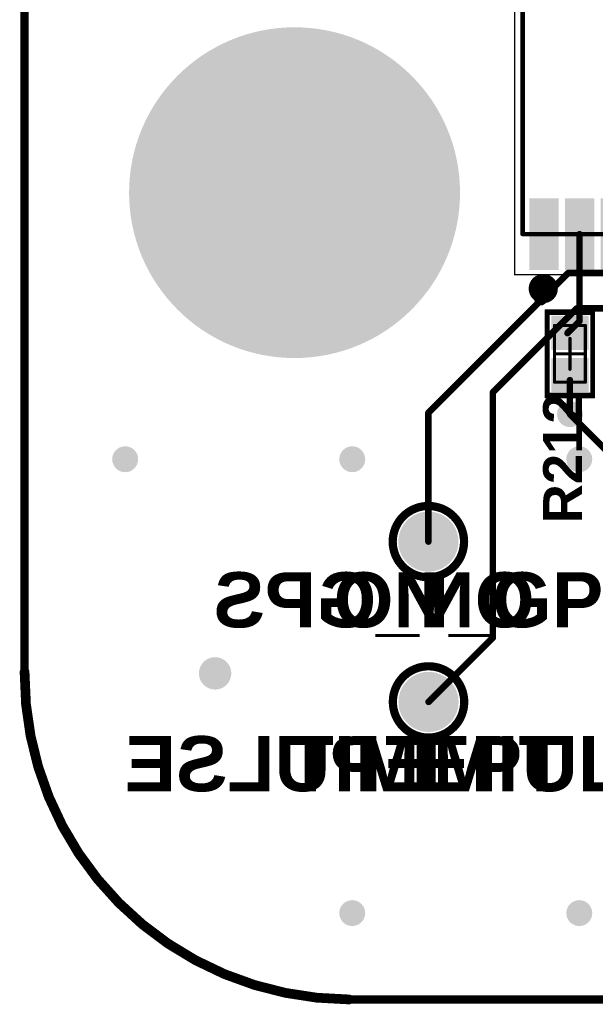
# Model space of a CAD drawing. Header units: inches. Extents: x -60 to 68, y -60 to 60.
# Tile 1 of 78: x -60 to -42, y -60 to -30. Entities that reach past the tile are written whole.
import ezdxf

# ---------------------------------------------------------------- set-up
doc = ezdxf.new("R2010")
doc.units = ezdxf.units.IN
for name, color, linetype in [('Bottom Copper', 5, 'Continuous'), ('Bottom Mask', 6, 'Continuous'), ('Bottom Overlay', 54, 'Continuous'), ('Keep-Out Layer', 6, 'Continuous'), ('Mechanical 13', 56, 'Continuous'), ('Mechanical 15', 56, 'Continuous'), ('Multi-Layer', 9, 'Continuous'), ('Pad Holes', 156, 'Continuous'), ('PENTA', 56, 'Continuous'), ('Top Copper', 1, 'Continuous'), ('Top Mask', 216, 'Continuous'), ('Top Overlay', 2, 'Continuous'), ('Top Paste', 8, 'Continuous'), ('Via Holes', 16, 'Continuous')]:
    doc.layers.add(name, color=color, linetype=linetype)
doc.styles.add('Arial_Bold', font='txt', dxfattribs={"height": 0.2})

# ---------------------------------------------------------------- blocks, each defined once
blk = doc.blocks.new('TEST_POINT_TH_42')
at = {"layer": 'Bottom Copper'}
h = blk.add_hatch(color=5, dxfattribs=at)
edge = h.paths.add_edge_path()
edge.add_arc((0, 0), 0.8249996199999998, 0, 360)
at = {"layer": 'Bottom Mask'}
h = blk.add_hatch(color=6, dxfattribs=at)
edge = h.paths.add_edge_path()
edge.add_arc((0, 0), 0.92659962, 0, 360)
at = {"layer": 'Multi-Layer'}
h = blk.add_hatch(color=9, dxfattribs=at)
edge = h.paths.add_edge_path()
edge.add_arc((0, 0), 0.8249996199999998, 0, 360)
at = {"layer": 'Pad Holes'}
h = blk.add_hatch(color=7, dxfattribs=at)
edge = h.paths.add_edge_path()
edge.add_arc((0, 0), 0.499999, 0, 360)
at = {"layer": 'Top Copper'}
h = blk.add_hatch(color=1, dxfattribs=at)
edge = h.paths.add_edge_path()
edge.add_arc((0, 0), 0.8249996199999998, 0, 360)
at = {"layer": 'Top Mask'}
h = blk.add_hatch(color=216, dxfattribs=at)
edge = h.paths.add_edge_path()
edge.add_arc((0, 0), 0.92659962, 0, 360)
at = {"layer": 'Bottom Overlay'}
for points in [[(1.10000034, 0, 0.254, 0.254, 1), (-1.10000034, 0, 0.254, 0.254, 1)], [(-1.16350034, 0, 0.127, 0.127, 1), (-1.03650034, 0, 0.127, 0.127, 1)], [(1.03650034, 0, 0.127, 0.127, 1), (1.16350034, 0, 0.127, 0.127, 1)]]:
    blk.add_lwpolyline(points, format="xyseb", close=True, dxfattribs=at)
at = {"layer": 'Top Overlay'}
for points in [[(1.10000034, 0, 0.254, 0.254, 1), (-1.10000034, 0, 0.254, 0.254, 1)], [(-1.16350034, 0, 0.127, 0.127, 1), (-1.03650034, 0, 0.127, 0.127, 1)], [(1.03650034, 0, 0.127, 0.127, 1), (1.16350034, 0, 0.127, 0.127, 1)]]:
    blk.add_lwpolyline(points, format="xyseb", close=True, dxfattribs=at)
at = {"layer": 'Bottom Overlay', "style": 'Arial_Bold', "text_generation_flag": 2}
blk.add_text('ON_GPS', height=1.69999914, rotation=360, dxfattribs=at).set_placement((3.2728281, -2.64569956))
blk = doc.blocks.new('TEST_POINT_TH_43')
at = {"layer": 'Bottom Copper'}
h = blk.add_hatch(color=5, dxfattribs=at)
edge = h.paths.add_edge_path()
edge.add_arc((0, 0), 0.8249996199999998, 0, 360)
at = {"layer": 'Bottom Mask'}
h = blk.add_hatch(color=6, dxfattribs=at)
edge = h.paths.add_edge_path()
edge.add_arc((0, 0), 0.92659962, 0, 360)
at = {"layer": 'Multi-Layer'}
h = blk.add_hatch(color=9, dxfattribs=at)
edge = h.paths.add_edge_path()
edge.add_arc((0, 0), 0.8249996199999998, 0, 360)
at = {"layer": 'Pad Holes'}
h = blk.add_hatch(color=7, dxfattribs=at)
edge = h.paths.add_edge_path()
edge.add_arc((0, 0), 0.499999, 0, 360)
at = {"layer": 'Top Copper'}
h = blk.add_hatch(color=1, dxfattribs=at)
edge = h.paths.add_edge_path()
edge.add_arc((0, 0), 0.8249996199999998, 0, 360)
at = {"layer": 'Top Mask'}
h = blk.add_hatch(color=216, dxfattribs=at)
edge = h.paths.add_edge_path()
edge.add_arc((0, 0), 0.92659962, 0, 360)
at = {"layer": 'Bottom Overlay'}
for points in [[(1.10000034, 0, 0.254, 0.254, 1), (-1.10000034, 0, 0.254, 0.254, 1)], [(-1.16350034, 0, 0.127, 0.127, 1), (-1.03650034, 0, 0.127, 0.127, 1)], [(1.03650034, 0, 0.127, 0.127, 1), (1.16350034, 0, 0.127, 0.127, 1)]]:
    blk.add_lwpolyline(points, format="xyseb", close=True, dxfattribs=at)
at = {"layer": 'Top Overlay'}
for points in [[(1.10000034, 0, 0.254, 0.254, 1), (-1.10000034, 0, 0.254, 0.254, 1)], [(-1.16350034, 0, 0.127, 0.127, 1), (-1.03650034, 0, 0.127, 0.127, 1)], [(1.03650034, 0, 0.127, 0.127, 1), (1.16350034, 0, 0.127, 0.127, 1)]]:
    blk.add_lwpolyline(points, format="xyseb", close=True, dxfattribs=at)
at = {"layer": 'Bottom Overlay', "style": 'Arial_Bold', "text_generation_flag": 2}
blk.add_text('TIMEPULSE', height=1.69999914, rotation=90, dxfattribs=at).set_placement((2.75580348, 4.22239948))
blk = doc.blocks.new('RES0603_53')
at = {"layer": 'Top Copper'}
for points in [[(-1.07499912, -0.47500286), (-1.07499912, 0.4749977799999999), (-0.2249982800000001, 0.4749977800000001), (-0.2249982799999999, -0.4750028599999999)], [(0.2249982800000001, -0.47500286), (0.2249982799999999, 0.4749977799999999), (1.07499912, 0.4749977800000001), (1.07499912, -0.4750028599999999)]]:
    blk.add_hatch(color=1, dxfattribs=at).paths.add_polyline_path(points)
at = {"layer": 'Top Mask'}
for points in [[(-1.17659912, -0.57660286), (-1.17659912, 0.57659778), (-0.1233982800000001, 0.5765977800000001), (-0.1233982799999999, -0.5766028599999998)], [(0.1233982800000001, -0.57660286), (0.1233982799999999, 0.57659778), (1.17659912, 0.5765977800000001), (1.17659912, -0.5766028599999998)]]:
    blk.add_hatch(color=216, dxfattribs=at).paths.add_polyline_path(points)
at = {"layer": 'Top Paste'}
for points in [[(-1.07499912, -0.47500286), (-1.07499912, 0.4749977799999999), (-0.2249982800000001, 0.4749977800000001), (-0.2249982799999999, -0.4750028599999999)], [(0.2249982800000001, -0.47500286), (0.2249982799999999, 0.4749977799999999), (1.07499912, 0.4749977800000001), (1.07499912, -0.4750028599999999)]]:
    blk.add_hatch(color=8, dxfattribs=at).paths.add_polyline_path(points)
at = {"layer": 'Mechanical 13'}
for points in [[(-0.87499952, -0.47500286, 0.0999998, 0.0999998, 0), (-0.8750020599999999, 0.47500032, 0.0999998, 0.0999998, 0)], [(0.87499952, 0.47500032, 0.0999998, 0.0999998, 0), (-0.8750020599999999, 0.47500032, 0.0999998, 0.0999998, 0)], [(0.8749969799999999, -0.47500286, 0.0999998, 0.0999998, 0), (0.87499952, 0.47500032, 0.0999998, 0.0999998, 0)], [(0.8749969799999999, -0.47500286, 0.0999998, 0.0999998, 0), (-0.87499952, -0.47500286, 0.0999998, 0.0999998, 0)]]:
    blk.add_lwpolyline(points, format="xyseb", dxfattribs=at)
for points in [[(-0.90000074, 0.47500032, 0.0499999, 0.0499999, 1), (-0.85000338, 0.47500032, 0.0499999, 0.0499999, 1)], [(-0.90000074, 0.47500032, 0.0499999, 0.0499999, 1), (-0.85000338, 0.47500032, 0.0499999, 0.0499999, 1)], [(0.8500008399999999, 0.47500032, 0.0499999, 0.0499999, 1), (0.8999982, 0.47500032, 0.0499999, 0.0499999, 1)], [(0.8500008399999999, 0.47500032, 0.0499999, 0.0499999, 1), (0.8999982, 0.47500032, 0.0499999, 0.0499999, 1)], [(-0.8999982, -0.47500286, 0.0499999, 0.0499999, 1), (-0.8500008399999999, -0.47500286, 0.0499999, 0.0499999, 1)], [(-0.8999982, -0.47500286, 0.0499999, 0.0499999, 1), (-0.8500008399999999, -0.47500286, 0.0499999, 0.0499999, 1)], [(0.8499983, -0.47500286, 0.0499999, 0.0499999, 1), (0.8999956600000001, -0.47500286, 0.0499999, 0.0499999, 1)], [(0.8499983, -0.47500286, 0.0499999, 0.0499999, 1), (0.8999956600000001, -0.47500286, 0.0499999, 0.0499999, 1)]]:
    blk.add_lwpolyline(points, format="xyseb", close=True, dxfattribs=at)
at = {"layer": 'Mechanical 15'}
for points in [[(-1.35000238, -0.7499985, 0.0499999, 0.0499999, 0), (-1.35000238, 0.75000104, 0.0499999, 0.0499999, 0)], [(1.34999984, 0.75000104, 0.0499999, 0.0499999, 0), (-1.35000238, 0.75000104, 0.0499999, 0.0499999, 0)], [(1.34999984, -0.7499985, 0.0499999, 0.0499999, 0), (1.34999984, 0.75000104, 0.0499999, 0.0499999, 0)], [(0, -0.47500032, 0.0999998, 0.0999998, 0), (0, 0.47500032, 0.0999998, 0.0999998, 0)], [(0.47499778, 0, 0.0999998, 0.0999998, 0), (-0.47500032, 0, 0.0999998, 0.0999998, 0)], [(1.34999984, -0.7499985, 0.0499999, 0.0499999, 0), (-1.35000238, -0.7499985, 0.0499999, 0.0499999, 0)]]:
    blk.add_lwpolyline(points, format="xyseb", dxfattribs=at)
for points in [[(-1.36250172, 0.75000104, 0.02499868, 0.02499868, 1), (-1.33750304, 0.75000104, 0.02499868, 0.02499868, 1)], [(-1.36250172, 0.75000104, 0.02499868, 0.02499868, 1), (-1.33750304, 0.75000104, 0.02499868, 0.02499868, 1)], [(1.3375005, 0.75000104, 0.02499868, 0.02499868, 1), (1.36249918, 0.75000104, 0.02499868, 0.02499868, 1)], [(1.3375005, 0.75000104, 0.02499868, 0.02499868, 1), (1.36249918, 0.75000104, 0.02499868, 0.02499868, 1)], [(-0.02499868, 0.47500032, 0.0499999, 0.0499999, 1), (0.02499868, 0.47500032, 0.0499999, 0.0499999, 1)], [(-0.499999, 0, 0.0499999, 0.0499999, 1), (-0.4500016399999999, 0, 0.0499999, 0.0499999, 1)], [(0.4499991, 0, 0.0499999, 0.0499999, 1), (0.49999646, 0, 0.0499999, 0.0499999, 1)], [(-0.02499868, -0.47500032, 0.0499999, 0.0499999, 1), (0.02499868, -0.47500032, 0.0499999, 0.0499999, 1)], [(-1.36250172, -0.7499985, 0.02499868, 0.02499868, 1), (-1.33750304, -0.7499985, 0.02499868, 0.02499868, 1)], [(-1.36250172, -0.7499985, 0.02499868, 0.02499868, 1), (-1.33750304, -0.7499985, 0.02499868, 0.02499868, 1)], [(1.3375005, -0.7499985, 0.02499868, 0.02499868, 1), (1.36249918, -0.7499985, 0.02499868, 0.02499868, 1)], [(1.3375005, -0.7499985, 0.02499868, 0.02499868, 1), (1.36249918, -0.7499985, 0.02499868, 0.02499868, 1)]]:
    blk.add_lwpolyline(points, format="xyseb", close=True, dxfattribs=at)
at = {"layer": 'Top Overlay'}
for points in [[(-1.27, -0.7000011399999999, 0.1499997, 0.1499997, 0), (-1.26999746, 0.7000036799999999, 0.1499997, 0.1499997, 0)], [(1.27, 0.6999985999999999, 0.1499997, 0.1499997, 0), (-1.26999746, 0.7000036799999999, 0.1499997, 0.1499997, 0)], [(1.27, -0.7000011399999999, 0.1499997, 0.1499997, 0), (1.27, 0.6999985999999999, 0.1499997, 0.1499997, 0)], [(1.27, -0.7000011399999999, 0.1499997, 0.1499997, 0), (-1.27, -0.7000011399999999, 0.1499997, 0.1499997, 0)]]:
    blk.add_lwpolyline(points, format="xyseb", dxfattribs=at)
for points in [[(-1.30749802, 0.7000036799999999, 0.07499858, 0.07499858, 1), (-1.2324969, 0.7000036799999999, 0.07499858, 0.07499858, 1)], [(-1.30749802, 0.7000036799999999, 0.07499858, 0.07499858, 1), (-1.2324969, 0.7000036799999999, 0.07499858, 0.07499858, 1)], [(1.23249944, 0.6999985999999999, 0.07499858, 0.07499858, 1), (1.30750056, 0.6999985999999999, 0.07499858, 0.07499858, 1)], [(1.23249944, 0.6999985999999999, 0.07499858, 0.07499858, 1), (1.30750056, 0.6999985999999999, 0.07499858, 0.07499858, 1)], [(-1.30750056, -0.7000011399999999, 0.07499858, 0.07499858, 1), (-1.23249944, -0.7000011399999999, 0.07499858, 0.07499858, 1)], [(-1.30750056, -0.7000011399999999, 0.07499858, 0.07499858, 1), (-1.23249944, -0.7000011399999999, 0.07499858, 0.07499858, 1)], [(1.23249944, -0.7000011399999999, 0.07499858, 0.07499858, 1), (1.30750056, -0.7000011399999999, 0.07499858, 0.07499858, 1)], [(1.23249944, -0.7000011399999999, 0.07499858, 0.07499858, 1), (1.30750056, -0.7000011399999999, 0.07499858, 0.07499858, 1)]]:
    blk.add_lwpolyline(points, format="xyseb", close=True, dxfattribs=at)
blk = doc.blocks.new('XCVR_SIM28ML_GPS_M______57')
at = {"layer": 'Top Copper'}
for points in [[(-5.850001, 4.74999939), (-3.84999992, 4.74999939), (-3.84999992, 4.04999825), (-5.850001, 4.04999825)], [(5.850001, 4.04999825), (3.84999992, 4.04999825), (3.84999992, 4.74999939), (5.850001, 4.74999939)], [(-5.850003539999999, 3.65000159), (-3.85000246, 3.65000159), (-3.85000246, 2.95000045), (-5.850003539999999, 2.95000045)], [(5.850001, 2.95000045), (3.84999992, 2.95000045), (3.84999992, 3.65000159), (5.850001, 3.65000159)], [(-5.850001, 2.55000125), (-3.84999992, 2.55000125), (-3.84999992, 1.85000011), (-5.850001, 1.85000011)], [(5.850001, 1.85000011), (3.84999992, 1.85000011), (3.84999992, 2.55000125), (5.850001, 2.55000125)], [(-5.850003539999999, 1.44999837), (-3.85000246, 1.44999837), (-3.85000246, 0.74999723), (-5.850003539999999, 0.74999723)], [(5.850001, 0.7499997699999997), (3.84999992, 0.7499997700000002), (3.84999992, 1.45000091), (5.850001, 1.45000091)], [(-5.850001, 0.35000057), (-3.84999992, 0.35000057), (-3.84999992, -0.35000057), (-5.850001, -0.35000057)], [(5.850001, -0.3500005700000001), (3.84999992, -0.3500005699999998), (3.84999992, 0.3500005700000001), (5.850001, 0.3500005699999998)], [(-5.850003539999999, -0.74999723), (-3.85000246, -0.74999723), (-3.85000246, -1.44999837), (-5.850003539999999, -1.44999837)], [(5.850001, -1.45000091), (3.84999992, -1.45000091), (3.84999992, -0.7499997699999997), (5.850001, -0.7499997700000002)], [(-5.850001, -1.85000011), (-3.84999992, -1.85000011), (-3.84999992, -2.55000125), (-5.850001, -2.55000125)], [(5.850001, -2.55000125), (3.84999992, -2.55000125), (3.84999992, -1.85000011), (5.850001, -1.85000011)], [(-5.850003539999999, -2.95000045), (-3.85000246, -2.95000045), (-3.85000246, -3.65000159), (-5.850003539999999, -3.65000159)], [(5.850001, -3.65000159), (3.84999992, -3.65000159), (3.84999992, -2.95000045), (5.850001, -2.95000045)], [(-5.850001, -4.04999825), (-3.84999992, -4.04999825), (-3.84999992, -4.74999939), (-5.850001, -4.74999939)], [(5.850001, -4.74999939), (3.84999992, -4.74999939), (3.84999992, -4.04999825), (5.850001, -4.04999825)]]:
    blk.add_hatch(color=1, dxfattribs=at).paths.add_polyline_path(points)
at = {"layer": 'Top Mask'}
for points in [[(-5.951600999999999, 4.85159939), (-3.74839992, 4.85159939), (-3.74839992, 3.94839825), (-5.951600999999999, 3.94839825)], [(5.951600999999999, 3.94839825), (3.74839992, 3.94839825), (3.74839992, 4.85159939), (5.951600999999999, 4.85159939)], [(-5.95160354, 3.751601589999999), (-3.74840246, 3.751601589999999), (-3.74840246, 2.84840045), (-5.95160354, 2.84840045)], [(5.951600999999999, 2.84840045), (3.74839992, 2.84840045), (3.74839992, 3.751601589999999), (5.951600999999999, 3.751601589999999)], [(-5.951600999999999, 2.65160125), (-3.74839992, 2.65160125), (-3.74839992, 1.74840011), (-5.951600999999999, 1.74840011)], [(5.951600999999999, 1.74840011), (3.74839992, 1.74840011), (3.74839992, 2.65160125), (5.951600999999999, 2.65160125)], [(-5.95160354, 1.55159837), (-3.74840246, 1.55159837), (-3.74840246, 0.6483972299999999), (-5.95160354, 0.6483972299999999)], [(5.951600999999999, 0.6483997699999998), (3.74839992, 0.6483997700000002), (3.74839992, 1.55160091), (5.951600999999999, 1.55160091)], [(-5.951600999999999, 0.45160057), (-3.74839992, 0.45160057), (-3.74839992, -0.45160057), (-5.951600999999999, -0.45160057)], [(5.951600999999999, -0.4516005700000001), (3.74839992, -0.4516005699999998), (3.74839992, 0.4516005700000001), (5.951600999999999, 0.4516005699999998)], [(-5.95160354, -0.6483972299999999), (-3.74840246, -0.6483972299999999), (-3.74840246, -1.55159837), (-5.95160354, -1.55159837)], [(5.951600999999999, -1.55160091), (3.74839992, -1.55160091), (3.74839992, -0.6483997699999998), (5.951600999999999, -0.6483997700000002)], [(-5.951600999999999, -1.74840011), (-3.74839992, -1.74840011), (-3.74839992, -2.65160125), (-5.951600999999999, -2.65160125)], [(5.951600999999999, -2.65160125), (3.74839992, -2.65160125), (3.74839992, -1.74840011), (5.951600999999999, -1.74840011)], [(-5.95160354, -2.84840045), (-3.74840246, -2.84840045), (-3.74840246, -3.751601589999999), (-5.95160354, -3.751601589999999)], [(5.951600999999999, -3.751601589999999), (3.74839992, -3.751601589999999), (3.74839992, -2.84840045), (5.951600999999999, -2.84840045)], [(-5.951600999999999, -3.94839825), (-3.74839992, -3.94839825), (-3.74839992, -4.85159939), (-5.951600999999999, -4.85159939)], [(5.951600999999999, -4.85159939), (3.74839992, -4.85159939), (3.74839992, -3.94839825), (5.951600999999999, -3.94839825)]]:
    blk.add_hatch(color=216, dxfattribs=at).paths.add_polyline_path(points)
at = {"layer": 'Top Paste'}
for points in [[(-5.850001, 4.74999939), (-3.84999992, 4.74999939), (-3.84999992, 4.04999825), (-5.850001, 4.04999825)], [(5.850001, 4.04999825), (3.84999992, 4.04999825), (3.84999992, 4.74999939), (5.850001, 4.74999939)], [(-5.850003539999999, 3.65000159), (-3.85000246, 3.65000159), (-3.85000246, 2.95000045), (-5.850003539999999, 2.95000045)], [(5.850001, 2.95000045), (3.84999992, 2.95000045), (3.84999992, 3.65000159), (5.850001, 3.65000159)], [(-5.850001, 2.55000125), (-3.84999992, 2.55000125), (-3.84999992, 1.85000011), (-5.850001, 1.85000011)], [(5.850001, 1.85000011), (3.84999992, 1.85000011), (3.84999992, 2.55000125), (5.850001, 2.55000125)], [(-5.850003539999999, 1.44999837), (-3.85000246, 1.44999837), (-3.85000246, 0.74999723), (-5.850003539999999, 0.74999723)], [(5.850001, 0.7499997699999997), (3.84999992, 0.7499997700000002), (3.84999992, 1.45000091), (5.850001, 1.45000091)], [(-5.850001, 0.35000057), (-3.84999992, 0.35000057), (-3.84999992, -0.35000057), (-5.850001, -0.35000057)], [(5.850001, -0.3500005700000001), (3.84999992, -0.3500005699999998), (3.84999992, 0.3500005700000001), (5.850001, 0.3500005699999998)], [(-5.850003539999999, -0.74999723), (-3.85000246, -0.74999723), (-3.85000246, -1.44999837), (-5.850003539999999, -1.44999837)], [(5.850001, -1.45000091), (3.84999992, -1.45000091), (3.84999992, -0.7499997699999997), (5.850001, -0.7499997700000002)], [(-5.850001, -1.85000011), (-3.84999992, -1.85000011), (-3.84999992, -2.55000125), (-5.850001, -2.55000125)], [(5.850001, -2.55000125), (3.84999992, -2.55000125), (3.84999992, -1.85000011), (5.850001, -1.85000011)], [(-5.850003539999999, -2.95000045), (-3.85000246, -2.95000045), (-3.85000246, -3.65000159), (-5.850003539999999, -3.65000159)], [(5.850001, -3.65000159), (3.84999992, -3.65000159), (3.84999992, -2.95000045), (5.850001, -2.95000045)], [(-5.850001, -4.04999825), (-3.84999992, -4.04999825), (-3.84999992, -4.74999939), (-5.850001, -4.74999939)], [(5.850001, -4.74999939), (3.84999992, -4.74999939), (3.84999992, -4.04999825), (5.850001, -4.04999825)]]:
    blk.add_hatch(color=8, dxfattribs=at).paths.add_polyline_path(points)
at = {"layer": 'Mechanical 13'}
for points in [[(-4.85000046, 5.050000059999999, 0.127, 0.127, 0), (4.85000046, 5.050000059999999, 0.127, 0.127, 0)], [(-4.85000046, 5.050000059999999, 0.127, 0.127, 0), (-4.85000046, -5.050000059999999, 0.127, 0.127, 0)], [(4.85000046, 5.050000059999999, 0.127, 0.127, 0), (4.85000046, -5.050000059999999, 0.127, 0.127, 0)], [(-4.85000046, -5.050000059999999, 0.127, 0.127, 0), (4.85000046, -5.050000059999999, 0.127, 0.127, 0)]]:
    blk.add_lwpolyline(points, format="xyseb", dxfattribs=at)
for points in [[(-4.88175046, 5.050000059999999, 0.0635, 0.0635, 1), (-4.81825046, 5.050000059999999, 0.0635, 0.0635, 1)], [(-4.88175046, 5.050000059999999, 0.0635, 0.0635, 1), (-4.81825046, 5.050000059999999, 0.0635, 0.0635, 1)], [(4.81825046, 5.050000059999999, 0.0635, 0.0635, 1), (4.88175046, 5.050000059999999, 0.0635, 0.0635, 1)], [(4.81825046, 5.050000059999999, 0.0635, 0.0635, 1), (4.88175046, 5.050000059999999, 0.0635, 0.0635, 1)], [(-6.7499992, 4.50000116, 0.1999996, 0.1999996, 1), (-6.949998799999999, 4.50000116, 0.1999996, 0.1999996, 1)], [(-6.9999987, 4.50000116, 0.0999998, 0.0999998, 1), (-6.899998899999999, 4.50000116, 0.0999998, 0.0999998, 1)], [(-6.7999991, 4.50000116, 0.0999998, 0.0999998, 1), (-6.6999993, 4.50000116, 0.0999998, 0.0999998, 1)], [(-4.88175046, -5.050000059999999, 0.0635, 0.0635, 1), (-4.81825046, -5.050000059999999, 0.0635, 0.0635, 1)], [(-4.88175046, -5.050000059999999, 0.0635, 0.0635, 1), (-4.81825046, -5.050000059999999, 0.0635, 0.0635, 1)], [(4.81825046, -5.050000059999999, 0.0635, 0.0635, 1), (4.88175046, -5.050000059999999, 0.0635, 0.0635, 1)], [(4.81825046, -5.050000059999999, 0.0635, 0.0635, 1), (4.88175046, -5.050000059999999, 0.0635, 0.0635, 1)]]:
    blk.add_lwpolyline(points, format="xyseb", close=True, dxfattribs=at)
at = {"layer": 'Mechanical 15'}
for points in [[(-6.10000304, 5.29999956, 0.0499999, 0.0499999, 0), (6.100000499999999, 5.29999956, 0.0499999, 0.0499999, 0)], [(-6.10000304, 5.29999956, 0.0499999, 0.0499999, 0), (-6.10000304, -5.29999956, 0.0499999, 0.0499999, 0)], [(6.100000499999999, 5.29999956, 0.0499999, 0.0499999, 0), (6.100000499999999, -5.29999956, 0.0499999, 0.0499999, 0)], [(-6.10000304, -5.29999956, 0.0499999, 0.0499999, 0), (6.100000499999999, -5.29999956, 0.0499999, 0.0499999, 0)]]:
    blk.add_lwpolyline(points, format="xyseb", dxfattribs=at)
for points in [[(-6.11250238, 5.29999956, 0.02499868, 0.02499868, 1), (-6.0875037, 5.29999956, 0.02499868, 0.02499868, 1)], [(-6.11250238, 5.29999956, 0.02499868, 0.02499868, 1), (-6.0875037, 5.29999956, 0.02499868, 0.02499868, 1)], [(6.08750116, 5.29999956, 0.02499868, 0.02499868, 1), (6.112499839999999, 5.29999956, 0.02499868, 0.02499868, 1)], [(6.08750116, 5.29999956, 0.02499868, 0.02499868, 1), (6.112499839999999, 5.29999956, 0.02499868, 0.02499868, 1)], [(-6.11250238, -5.29999956, 0.02499868, 0.02499868, 1), (-6.0875037, -5.29999956, 0.02499868, 0.02499868, 1)], [(-6.11250238, -5.29999956, 0.02499868, 0.02499868, 1), (-6.0875037, -5.29999956, 0.02499868, 0.02499868, 1)], [(6.08750116, -5.29999956, 0.02499868, 0.02499868, 1), (6.112499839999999, -5.29999956, 0.02499868, 0.02499868, 1)], [(6.08750116, -5.29999956, 0.02499868, 0.02499868, 1), (6.112499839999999, -5.29999956, 0.02499868, 0.02499868, 1)]]:
    blk.add_lwpolyline(points, format="xyseb", close=True, dxfattribs=at)
at = {"layer": 'Top Overlay'}
for points in [[(-6.33075696, 4.41883292, 0.499999, 0.499999, 1), (-6.73075616, 4.41883292, 0.499999, 0.499999, 1)], [(-4.881753, 5.06350016, 0.0635, 0.0635, 1), (-4.818252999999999, 5.06350016, 0.0635, 0.0635, 1)], [(4.81825046, 5.06350016, 0.0635, 0.0635, 1), (4.88175046, 5.06350016, 0.0635, 0.0635, 1)], [(-6.855754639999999, 4.41883292, 0.2499995, 0.2499995, 1), (-6.60575768, 4.41883292, 0.2499995, 0.2499995, 1)], [(-6.455755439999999, 4.41883292, 0.2499995, 0.2499995, 1), (-6.205758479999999, 4.41883292, 0.2499995, 0.2499995, 1)], [(-4.881753, -5.06350016, 0.0635, 0.0635, 1), (-4.818252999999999, -5.06350016, 0.0635, 0.0635, 1)], [(4.81825046, -5.06350016, 0.0635, 0.0635, 1), (4.88175046, -5.06350016, 0.0635, 0.0635, 1)]]:
    blk.add_lwpolyline(points, format="xyseb", close=True, dxfattribs=at)
for points in [[(-4.850003, 5.06350016, 0.127, 0.127, 0), (4.85000046, 5.06350016, 0.127, 0.127, 0)], [(-4.850003, -5.06350016, 0.127, 0.127, 0), (4.85000046, -5.06350016, 0.127, 0.127, 0)]]:
    blk.add_lwpolyline(points, format="xyseb", dxfattribs=at)
blk = doc.blocks.new('FIDUCIAL_137')
at = {"layer": 'Top Copper'}
h = blk.add_hatch(color=1, dxfattribs=at)
edge = h.paths.add_edge_path()
edge.add_arc((0, 0), 0.499999, 0, 360)
at = {"layer": 'Top Mask'}
h = blk.add_hatch(color=216, dxfattribs=at)
edge = h.paths.add_edge_path()
edge.add_arc((0, 0), 0.499999, 0, 360)

msp = doc.modelspace()

# ---------------------------------------------------------------- hatches: boundary and pattern name
at = {"layer": 'Bottom Copper'}
h = msp.add_hatch(color=5, dxfattribs=at)
edge = h.paths.add_edge_path()
edge.add_arc((-51.67625174, -35.21258896), 5.00000016, 0, 360)
h = msp.add_hatch(color=5, dxfattribs=at)
edge = h.paths.add_edge_path()
edge.add_arc((-43.18467106, -42.0445184), 0.3999992, 0, 360)
h = msp.add_hatch(color=5, dxfattribs=at)
edge = h.paths.add_edge_path()
edge.add_arc((-56.8979939, -43.43599644), 0.3999992, 0, 360)
h = msp.add_hatch(color=5, dxfattribs=at)
edge = h.paths.add_edge_path()
edge.add_arc((-49.89799265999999, -43.43599644), 0.3999992, 0, 360)
h = msp.add_hatch(color=5, dxfattribs=at)
edge = h.paths.add_edge_path()
edge.add_arc((-42.89799142, -43.43599644), 0.3999992, 0, 360)
h = msp.add_hatch(color=5, dxfattribs=at)
edge = h.paths.add_edge_path()
edge.add_arc((-49.89799265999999, -57.43599892), 0.3999992, 0, 360)
h = msp.add_hatch(color=5, dxfattribs=at)
edge = h.paths.add_edge_path()
edge.add_arc((-42.89799142, -57.43599892), 0.3999992, 0, 360)
at = {"layer": 'Bottom Mask'}
h = msp.add_hatch(color=6, dxfattribs=at)
edge = h.paths.add_edge_path()
edge.add_arc((-51.67625174, -35.21258896), 5.10160016, 0, 360)
at = {"layer": 'Multi-Layer'}
h = msp.add_hatch(color=9, dxfattribs=at)
edge = h.paths.add_edge_path()
edge.add_arc((-51.67625174, -35.21258896), 5.00000016, 0, 360)
at = {"layer": 'Pad Holes'}
h = msp.add_hatch(color=7, dxfattribs=at)
edge = h.paths.add_edge_path()
edge.add_arc((-51.67625174, -35.21258896), 2.25000058, 0, 360)
at = {"layer": 'Top Copper'}
h = msp.add_hatch(color=1, dxfattribs=at)
edge = h.paths.add_edge_path()
edge.add_arc((-51.67625174, -35.21258896), 5.00000016, 0, 360)
h = msp.add_hatch(color=1, dxfattribs=at)
edge = h.paths.add_edge_path()
edge.add_arc((-43.18467106, -42.0445184), 0.3999992, 0, 360)
h = msp.add_hatch(color=1, dxfattribs=at)
edge = h.paths.add_edge_path()
edge.add_arc((-56.8979939, -43.43599644), 0.3999992, 0, 360)
h = msp.add_hatch(color=1, dxfattribs=at)
edge = h.paths.add_edge_path()
edge.add_arc((-49.89799265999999, -43.43599644), 0.3999992, 0, 360)
h = msp.add_hatch(color=1, dxfattribs=at)
edge = h.paths.add_edge_path()
edge.add_arc((-42.89799142, -43.43599644), 0.3999992, 0, 360)
h = msp.add_hatch(color=1, dxfattribs=at)
edge = h.paths.add_edge_path()
edge.add_arc((-49.89799265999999, -57.43599892), 0.3999992, 0, 360)
h = msp.add_hatch(color=1, dxfattribs=at)
edge = h.paths.add_edge_path()
edge.add_arc((-42.89799142, -57.43599892), 0.3999992, 0, 360)
at = {"layer": 'Top Mask'}
h = msp.add_hatch(color=216, dxfattribs=at)
edge = h.paths.add_edge_path()
edge.add_arc((-51.67625174, -35.21258896), 5.10160016, 0, 360)
at = {"layer": 'Via Holes'}
h = msp.add_hatch(color=7, dxfattribs=at)
edge = h.paths.add_edge_path()
edge.add_arc((-43.18467106, -42.0445184), 0.1999996, 0, 360)
h = msp.add_hatch(color=7, dxfattribs=at)
edge = h.paths.add_edge_path()
edge.add_arc((-56.8979939, -43.43599644), 0.1999996, 0, 360)
h = msp.add_hatch(color=7, dxfattribs=at)
edge = h.paths.add_edge_path()
edge.add_arc((-49.89799265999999, -43.43599644), 0.1999996, 0, 360)
h = msp.add_hatch(color=7, dxfattribs=at)
edge = h.paths.add_edge_path()
edge.add_arc((-42.89799142, -43.43599644), 0.1999996, 0, 360)
h = msp.add_hatch(color=7, dxfattribs=at)
edge = h.paths.add_edge_path()
edge.add_arc((-49.89799265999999, -57.43599892), 0.1999996, 0, 360)
h = msp.add_hatch(color=7, dxfattribs=at)
edge = h.paths.add_edge_path()
edge.add_arc((-42.89799142, -57.43599892), 0.1999996, 0, 360)

# ---------------------------------------------------------------- linework, layer by layer
at = {"layer": 'Bottom Copper'}
for points in [[(-47.55039004, -42.0022909, 0.1999996, 0.1999996, 0), (-43.23689854, -37.6887994, 0.1999996, 0.1999996, 0)], [(-43.23689854, -37.6887994, 0.1999996, 0.1999996, 0), (-33.862899, -37.6887994, 0.1999996, 0.1999996, 0)], [(-45.56100108, -41.36890126, 0.1999996, 0.1999996, 0), (-42.9734726, -38.78137278, 0.1999996, 0.1999996, 0)], [(-42.9734726, -38.78137278, 0.1999996, 0.1999996, 0), (-40.10110089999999, -38.78137278, 0.1999996, 0.1999996, 0)], [(-45.56100108, -48.93742307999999, 0.1999996, 0.1999996, 0), (-45.56100108, -41.36890126, 0.1999996, 0.1999996, 0)], [(-47.55039004, -45.97691084, 0.1999996, 0.1999996, 0), (-47.55039004, -42.0022909, 0.1999996, 0.1999996, 0)], [(-43.18467106, -42.0445184, 0.1999996, 0.1999996, 0), (-41.27808863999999, -43.95110082, 0.1999996, 0.1999996, 0)], [(-47.54588916, -50.92231116, 0.1999996, 0.1999996, 0), (-45.56100108, -48.93742307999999, 0.1999996, 0.1999996, 0)]]:
    msp.add_lwpolyline(points, format="xyseb", dxfattribs=at)
for points in [[(-43.28689844, -37.6887994, 0.0999998, 0.0999998, 1), (-43.18689864, -37.6887994, 0.0999998, 0.0999998, 1)], [(-43.28689844, -37.6887994, 0.0999998, 0.0999998, 1), (-43.18689864, -37.6887994, 0.0999998, 0.0999998, 1)], [(-43.0234725, -38.78137278, 0.0999998, 0.0999998, 1), (-42.9234727, -38.78137278, 0.0999998, 0.0999998, 1)], [(-43.0234725, -38.78137278, 0.0999998, 0.0999998, 1), (-42.9234727, -38.78137278, 0.0999998, 0.0999998, 1)], [(-45.61100098, -41.36890126, 0.0999998, 0.0999998, 1), (-45.51100117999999, -41.36890126, 0.0999998, 0.0999998, 1)], [(-45.61100098, -41.36890126, 0.0999998, 0.0999998, 1), (-45.51100117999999, -41.36890126, 0.0999998, 0.0999998, 1)], [(-47.60038994, -42.0022909, 0.0999998, 0.0999998, 1), (-47.50039014, -42.0022909, 0.0999998, 0.0999998, 1)], [(-47.60038994, -42.0022909, 0.0999998, 0.0999998, 1), (-47.50039014, -42.0022909, 0.0999998, 0.0999998, 1)], [(-43.23467096, -42.0445184, 0.0999998, 0.0999998, 1), (-43.13467116, -42.0445184, 0.0999998, 0.0999998, 1)], [(-47.60038994, -45.97691084, 0.0999998, 0.0999998, 1), (-47.50039014, -45.97691084, 0.0999998, 0.0999998, 1)], [(-45.61100098, -48.93742307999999, 0.0999998, 0.0999998, 1), (-45.51100117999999, -48.93742307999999, 0.0999998, 0.0999998, 1)], [(-45.61100098, -48.93742307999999, 0.0999998, 0.0999998, 1), (-45.51100117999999, -48.93742307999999, 0.0999998, 0.0999998, 1)], [(-47.59588906, -50.92231116, 0.0999998, 0.0999998, 1), (-47.49588926, -50.92231116, 0.0999998, 0.0999998, 1)]]:
    msp.add_lwpolyline(points, format="xyseb", close=True, dxfattribs=at)
at = {"layer": 'Keep-Out Layer'}
for points in [[(-60.00000446, 49.99999652, 0.254, 0.254, 0), (-59.99999938, -50.0000016, 0.254, 0.254, 0)], [(-49.99999905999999, -60.10000171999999, 0.2999994, 0.2999994, -0.4142135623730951), (-59.99999938, -50.0000016, 0.2999994, 0.2999994, 0)], [(-49.99999905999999, -60.10000171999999, 0.254, 0.254, 0), (-24.39999946, -60.10000171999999, 0.254, 0.254, 0)]]:
    msp.add_lwpolyline(points, format="xyseb", dxfattribs=at)
for points in [[(-60.07499796, -50.0000016, 0.1499997, 0.1499997, 1), (-59.9250008, -50.0000016, 0.1499997, 0.1499997, 1)], [(-60.06349938, -50.0000016, 0.127, 0.127, 1), (-59.93649937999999, -50.0000016, 0.127, 0.127, 1)], [(-50.07499764, -60.10000171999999, 0.1499997, 0.1499997, 1), (-49.92500047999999, -60.10000171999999, 0.1499997, 0.1499997, 1)], [(-50.06349906, -60.10000171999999, 0.127, 0.127, 1), (-49.93649906, -60.10000171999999, 0.127, 0.127, 1)]]:
    msp.add_lwpolyline(points, format="xyseb", close=True, dxfattribs=at)
at = {"layer": 'PENTA'}
msp.add_lwpolyline([(-60.00001208, -49.99998382, 0.1999996, 0.1999996, 0), (-59.99999175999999, 49.99999398, 0.1999996, 0.1999996, 0)], format="xyseb", dxfattribs=at)
msp.add_lwpolyline([(-60.05001197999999, -49.99998382, 0.0999998, 0.0999998, 1), (-59.95001218, -49.99998382, 0.0999998, 0.0999998, 1)], format="xyseb", close=True, dxfattribs=at)
at = {"layer": 'Top Copper'}
for points in [[(-42.88983548, -39.17267756, 0.1999996, 0.1999996, 0), (-42.88983548, -36.4917609, 0.1999996, 0.1999996, 0)], [(-43.26367268, -39.54651475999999, 0.1999996, 0.1999996, 0), (-42.88983548, -39.17267756, 0.1999996, 0.1999996, 0)], [(-43.18667257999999, -42.04251688, 0.1999996, 0.1999996, 0), (-43.18667257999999, -40.99551618, 0.1999996, 0.1999996, 0)]]:
    msp.add_lwpolyline(points, format="xyseb", dxfattribs=at)
for points in [[(-42.93983538, -36.4917609, 0.0999998, 0.0999998, 1), (-42.83983558, -36.4917609, 0.0999998, 0.0999998, 1)], [(-42.93983538, -39.17267756, 0.0999998, 0.0999998, 1), (-42.83983558, -39.17267756, 0.0999998, 0.0999998, 1)], [(-42.93983538, -39.17267756, 0.0999998, 0.0999998, 1), (-42.83983558, -39.17267756, 0.0999998, 0.0999998, 1)], [(-43.31367258, -39.54651475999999, 0.0999998, 0.0999998, 1), (-43.21367278, -39.54651475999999, 0.0999998, 0.0999998, 1)], [(-43.23667248, -40.99551618, 0.0999998, 0.0999998, 1), (-43.13667268, -40.99551618, 0.0999998, 0.0999998, 1)], [(-43.23667248, -42.04251688, 0.0999998, 0.0999998, 1), (-43.13667268, -42.04251688, 0.0999998, 0.0999998, 1)]]:
    msp.add_lwpolyline(points, format="xyseb", close=True, dxfattribs=at)

# ---------------------------------------------------------------- block references
for name, p, rotation in [('XCVR_SIM28ML_GPS_M______57', (-39.58983446, -31.6417579), 90), ('RES0603_53', (-43.18667004, -40.1845145), 270), ('TEST_POINT_TH_43', (-47.54588916, -50.92231116), 270), ('FIDUCIAL_137', (-54.12570074, -50.04110134), 180)]:
    msp.add_blockref(name, p, dxfattribs=dict(rotation=rotation))
msp.add_blockref('TEST_POINT_TH_42', (-47.55039004, -45.97691084))

# ---------------------------------------------------------------- texts
at = {"layer": 'Top Overlay', "style": 'Arial_Bold'}
msp.add_text('R212', height=1.20000014, rotation=90, dxfattribs=at).set_placement((-42.81339671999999, -45.41405192))
for s, p in [('ON_GPS', (-50.47226634, -48.6226104)), ('TIMEPULSE', (-51.91589058, -53.67811463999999))]:
    msp.add_text(s, height=1.69999914, dxfattribs=at).set_placement(p)

doc.saveas('drawing.dxf')
